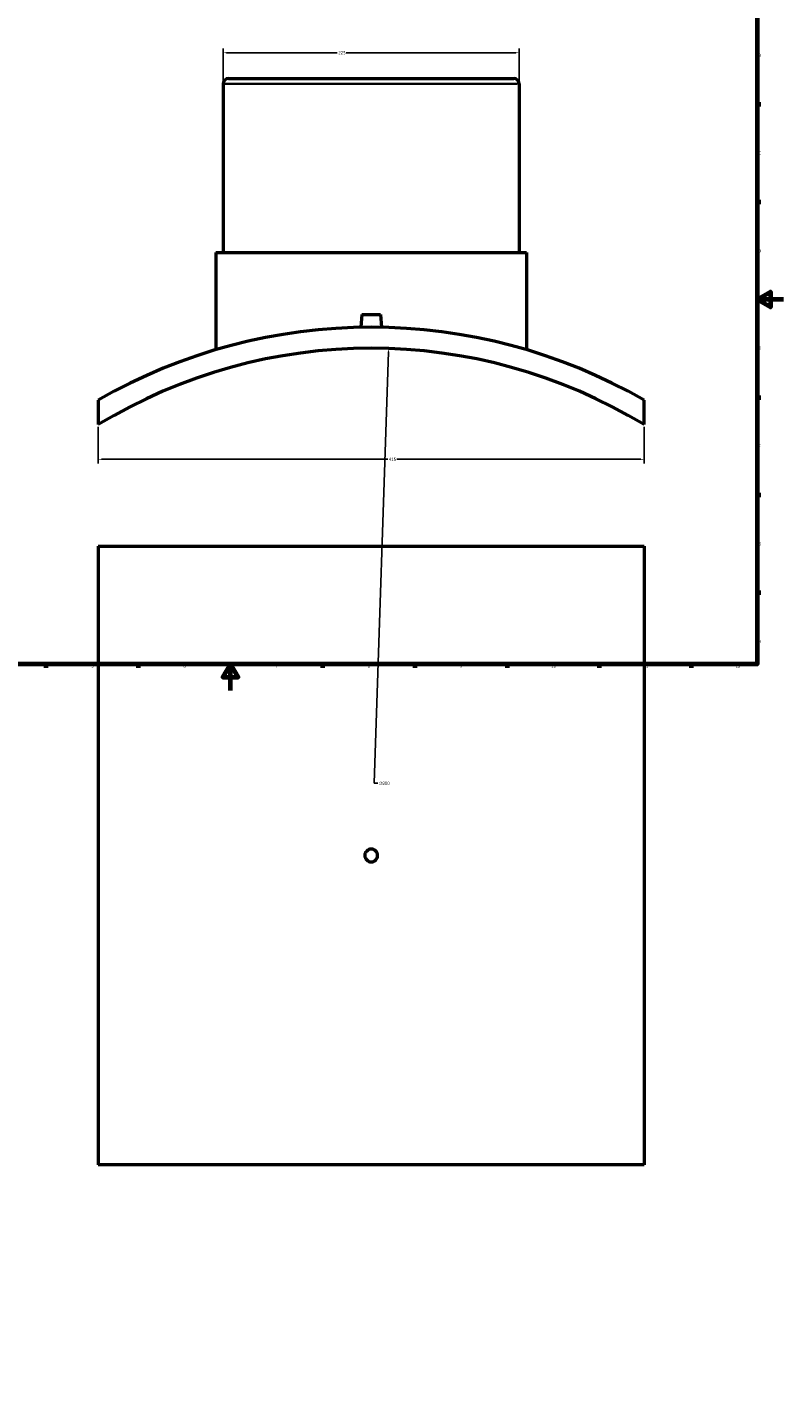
# Model space of a CAD drawing. Header units: millimetres. Extents: x -309 to 1506, y -540 to 1065.
# Tile 2 of 5: x 266 to 841, y -540 to 504. Entities that reach past the tile are written whole.
import ezdxf

# ---------------------------------------------------------------- set-up
doc = ezdxf.new("R2010")
doc.units = ezdxf.units.MM
for name, color, linetype, lineweight in [('Border (ANSI)', 7, 'Continuous', 70), ('Dimension (ANSI)', 7, 'Continuous', 25), ('Visible (ANSI)', 7, 'Continuous', 50), ('Visible Narrow (ANSI)', 7, 'Continuous', 35)]:
    doc.layers.add(name, color=color, linetype=linetype, lineweight=lineweight)
doc.styles.add('Note Text (ANSI)', font='tahoma.ttf')
doc.dimstyles.new('Default - mm (ANSI)', dxfattribs={"dimtxt": 2.4, "dimasz": 2.5, "dimexe": 3.175, "dimexo": 1.6002, "dimgap": 0.8, "dimtad": 0, "dimtoh": 1, "dimdec": 0, "dimrnd": 1e-08, "dimzin": 4, "dimdsep": 46, "dimtxsty": 'Note Text (ANSI)', "dimcen": 0.09, "dimdle": 10, "dimclrd": 256, "dimclre": 256, "dimclrt": 5, "dimadec": 1, "dimazin": 1, "dimtfac": 1.27, "dimtofl": 0, "dimtmove": 0, "dimatfit": 3, "dimfxl": 1, "dimtolj": 1, "dimtzin": 4, "dimlwd": -1, "dimlwe": -1, "dimarcsym": 0})

# ---------------------------------------------------------------- blocks, each defined once
blk = doc.blocks.new('Borders Default Border')
at = {"layer": 'Border (ANSI)'}
for p, q in [((821, 445.5), (823.8, 445.5)), ((821, 371.2), (823.8, 371.2)), ((821, 222.7), (823.8, 222.7)), ((821, 148.5), (823.8, 148.5)), ((821, 74.3), (823.8, 74.3)), ((280.3, 20), (280.3, 17.2)), ((350.4, 20), (350.4, 17.2)), ((490.6, 20), (490.6, 17.2)), ((560.7, 20), (560.7, 17.2)), ((630.8, 20), (630.8, 17.2)), ((700.8, 20), (700.8, 17.2)), ((770.9, 20), (770.9, 17.2))]:
    blk.add_line(p, q, dxfattribs=at)
at = {"layer": 'Border (ANSI)', "flags": 128}
for points in [[(20, 20), (20, 574), (821, 574), (821, 20), (20, 20)], [(841, 297), (821, 297), (831, 302.8), (831, 291.2), (821, 297)], [(420.5, 0), (420.5, 20), (414.7, 10), (426.3, 10), (420.5, 20)]]:
    blk.add_lwpolyline(points, dxfattribs=at)
at = {"layer": 'Border (ANSI)', "color": 5, "true_color": 0x0000ff, "char_height": 2.4, "attachment_point": 7, "style": 'Note Text (ANSI)'}
for s, insert in [('B', (821.9, 481.4)), ('C', (821.7, 407.1)), ('D', (821.7, 332.9)), ('E', (821.9, 258.7)), ('F', (822, 184.4)), ('G', (821.6, 110.1)), ('H', (821.7, 35.9)), ('5', (314.7, 17.1)), ('6', (384.7, 17.1)), ('7', (454.8, 17.2)), ('8', (524.8, 17.1)), ('9', (594.9, 17.2)), ('10', (664.3, 17.1)), ('11', (734.4, 17.2)), ('12', (804.5, 17.2))]:
    blk.add_mtext(s, dxfattribs=dict(at, insert=insert))
blk = doc.blocks.new('*D7')
at = {"layer": 'Defpoints', "color": 0, "transparency": 16777216}
for p in [(320, 202), (735, 202), (735, 175.6)]:
    blk.add_point(p, dxfattribs=at)
at = {"layer": 'Dimension (ANSI)', "transparency": 16777216}
for p, q in [((320, 200.4), (320, 172.4)), ((735, 200.4), (735, 172.4)), ((322.5, 175.6), (540.1, 175.6)), ((732.5, 175.6), (546.9, 175.6))]:
    blk.add_line(p, q, dxfattribs=at)
for points in [[(322.5, 176), (322.5, 175.2), (320, 175.6)], [(732.5, 176), (732.5, 175.2), (735, 175.6)]]:
    blk.add_solid(points, dxfattribs=at)
at = {"layer": 'Dimension (ANSI)', "color": 5, "transparency": 16777216, "insert": (540.9, 176.8), "char_height": 2.4, "attachment_point": 1, "style": 'Note Text (ANSI)'}
blk.add_mtext('\\A1;415', dxfattribs=at)
blk = doc.blocks.new('*D8')
at = {"layer": 'Defpoints', "color": 0, "transparency": 16777216}
for p in [(640, 484.6), (415, 461), (640, 461)]:
    blk.add_point(p, dxfattribs=at)
at = {"layer": 'Dimension (ANSI)', "transparency": 16777216}
for p, q in [((415, 462.6), (415, 487.8)), ((417.5, 484.6), (501.7, 484.6)), ((637.5, 484.6), (508.4, 484.6)), ((640, 462.6), (640, 487.8))]:
    blk.add_line(p, q, dxfattribs=at)
for points in [[(417.5, 485), (417.5, 484.2), (415, 484.6)], [(637.5, 485), (637.5, 484.2), (640, 484.6)]]:
    blk.add_solid(points, dxfattribs=at)
at = {"layer": 'Dimension (ANSI)', "color": 5, "transparency": 16777216, "insert": (502.5, 485.8), "char_height": 2.4, "attachment_point": 1, "style": 'Note Text (ANSI)'}
blk.add_mtext('\\A1;225', dxfattribs=at)
blk = doc.blocks.new('*D9')
at = {"layer": 'Defpoints', "color": 0, "transparency": 16777216}
for p in [(540.8, 259.8), (514.3, -539.7)]:
    blk.add_point(p, dxfattribs=at)
at = {"layer": 'Dimension (ANSI)', "transparency": 16777216}
for p, q in [((529.8, -70.6), (540.7, 257.3)), ((532.6, -70.6), (529.8, -70.6))]:
    blk.add_line(p, q, dxfattribs=at)
blk.add_solid([(540.3, 257.3), (541.1, 257.3), (540.8, 259.8)], dxfattribs=at)
at = {"layer": 'Dimension (ANSI)', "color": 5, "transparency": 16777216, "insert": (533.4, -69.4), "char_height": 2.4, "attachment_point": 1, "style": 'Note Text (ANSI)'}
blk.add_mtext('\\A1;∅800', dxfattribs=at)

msp = doc.modelspace()

# ---------------------------------------------------------------- linework, layer by layer
at = {"layer": 'Visible (ANSI)'}
for p, q in [((415, 461), (415, 332.7)), ((419, 465), (636, 465)), ((640, 461), (640, 332.7)), ((409.4, 332.7), (645.7, 332.7)), ((409.4, 332.7), (409.4, 258.9)), ((645.7, 332.7), (645.7, 258.9)), ((520.5, 285.6), (519.7, 276)), ((520.5, 285.6), (534.5, 285.6)), ((534.5, 285.6), (535.4, 276)), ((320, 220.6), (320, 202)), ((735, 202), (735, 220.6)), ((320, 109.5), (735, 109.5)), ((320, 109.5), (320, -360.5)), ((735, 109.5), (735, -360.5)), ((735, -360.5), (320, -360.5))]:
    msp.add_line(p, q, dxfattribs=at)
for centre, radius, start, end in [((419, 461), 4, 90, 180), ((636, 461), 4, 0, 90), ((527.5, -140), 416, 60.0795, 119.9205), ((527.5, -140), 400, 58.7516, 121.2484)]:
    msp.add_arc(centre, radius, start, end, dxfattribs=at)
msp.add_open_spline([(532.3, -125.5), (532.3, -126.1), (532.2, -126.7), (531.7, -127.9), (531.4, -128.4), (530.5, -129.3), (530, -129.7), (528.8, -130.2), (528.1, -130.3), (526.9, -130.3), (526.3, -130.2), (525.1, -129.7), (524.6, -129.3), (523.7, -128.4), (523.3, -127.9), (522.9, -126.7), (522.7, -126.1), (522.7, -124.9), (522.9, -124.2), (523.3, -123), (523.7, -122.5), (524.6, -121.7), (525.1, -121.3), (526.3, -120.8), (526.9, -120.7), (528.1, -120.7), (528.8, -120.8), (530, -121.3), (530.5, -121.7), (531.4, -122.5), (531.7, -123), (532.2, -124.2), (532.3, -124.9), (532.3, -125.5)], degree=3, knots=[0, 0, 0, 0, 0.180811, 0.180811, 0.361623, 0.361623, 0.542434, 0.542434, 0.723246, 0.723246, 0.904057, 0.904057, 1.084869, 1.084869, 1.26568, 1.26568, 1.446492, 1.446492, 1.627303, 1.627303, 1.808115, 1.808115, 1.988926, 1.988926, 2.169738, 2.169738, 2.350549, 2.350549, 2.531361, 2.531361, 2.712172, 2.712172, 2.892984, 2.892984, 2.892984, 2.892984], dxfattribs=at)
at = {"layer": 'Visible Narrow (ANSI)'}
msp.add_line((638.6, 461), (416.4, 461), dxfattribs=at)

# ---------------------------------------------------------------- block references
msp.add_blockref('Borders Default Border', (0, 0))

# ---------------------------------------------------------------- dimensions: what is measured, and where the dimension line sits
at = {"layer": 'Dimension (ANSI)'}
for base, p1, p2, picture, middle in [((640, 484.6), (415, 461), (640, 461), '*D8', (505, 484.6)), ((735, 175.6), (320, 202), (735, 202), '*D7', (543.5, 175.6))]:
    dim = msp.add_linear_dim(base=base, p1=p1, p2=p2, angle=180, dimstyle='Default - mm (ANSI)', override={"dimgap": 0.8, "dimtoh": 0, "dimdec": 0, "dimtol": 0, "dimlim": 0, "dimtp": 0, "dimtm": 0, "dimtdec": 2, "dimatfit": 1}, dxfattribs=at)
    dim.commit()
    dim.dimension.update_dxf_attribs({"geometry": picture, "text_midpoint": middle, "dimtype": 160})
dim = msp.add_diameter_dim_2p(p1=(514.3, -539.7), p2=(540.8, 259.8), dimstyle='Default - mm (ANSI)', override={"dimgap": 0.8, "dimtih": 1, "dimdec": 0, "dimlfac": 1, "dimtol": 0, "dimlim": 0, "dimtp": 0, "dimtm": 0, "dimtdec": 2}, dxfattribs=at)
dim.commit()
dim.dimension.update_dxf_attribs({"geometry": '*D9', "text_midpoint": (537.3, -70.6), "dimtype": 163})

doc.saveas('drawing.dxf')
